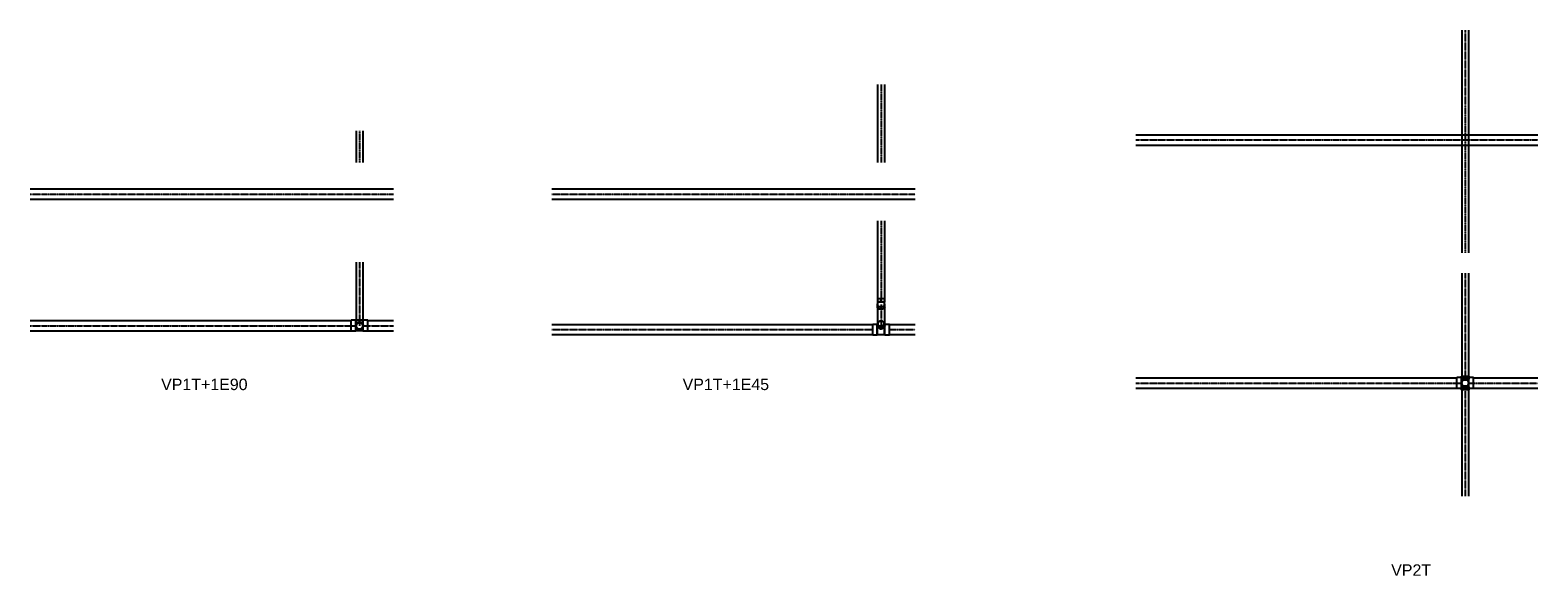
# Model space of a CAD drawing. Header units: millimetres. Extents: x -9671 to 3539, y 265 to 5039.
import ezdxf

# ---------------------------------------------------------------- set-up
doc = ezdxf.new("R2010")
doc.units = ezdxf.units.MM
doc.linetypes.add('CENTER2', pattern=[1.125, 0.75, -0.125, 0.125, -0.125])
doc.layers.add('1', color=2, linetype='Continuous')
doc.styles.get("Standard").update_dxf_attribs({"font": 'arial.ttf'})

# ---------------------------------------------------------------- blocks, each defined once
blk = doc.blocks.new('*U7')
for p, q in [((-48, 33), (-48, 73)), ((-48, 73), (48, 73)), ((-45, 30), (-48, 33)), ((-45, -30), (-45, 30)), ((45, 30), (48, 33)), ((45, -30), (45, 30)), ((48, 33), (48, 73)), ((-45, -30), (-48, -33)), ((-48, -73), (-48, -33)), ((-48, -73), (48, -73)), ((45, -30), (48, -33)), ((48, -73), (48, -33))]:
    blk.add_line(p, q)
at = {"color": 8}
for p, q in [((-48, 33), (0, 33)), ((-45, 30), (-14, 30)), ((0, 73), (0, 33)), ((0, 33), (48, 33)), ((14, 30), (45, 30)), ((-48, -33), (0, -33)), ((-45, -30), (-14, -30)), ((0, -33), (0, -73)), ((0, -33), (48, -33)), ((14, -30), (45, -30))]:
    blk.add_line(p, q, dxfattribs=at)
at = {"color": 7}
blk.add_circle((0, 0), 32, dxfattribs=at)
blk.add_circle((0, 0), 29.1)
blk = doc.blocks.new('*U5')
at = {"color": 8}
for p, q in [((24, -30), (24, 30)), ((26, -32), (26, 32)), ((26, 0), (48, 0))]:
    blk.add_line(p, q, dxfattribs=at)
blk.add_lwpolyline([(0, 30), (24, 30), (26, 32), (48, 32), (48, 0), (48, -32), (26, -32), (24, -30), (0, -30)])
for radius, start, end in [(32, 69.6359, 290.3641), (30, 90, 270.0002)]:
    blk.add_arc((0, 0), radius, start, end)
blk = doc.blocks.new('*U6')
at = {"color": 8}
for p, q in [((25, 0), (0, 0)), ((25, -32), (25, 32)), ((27, -30), (27, 30))]:
    blk.add_line(p, q, dxfattribs=at)
for p, q in [((68, 32), (51, 32)), ((68, -32), (51, -32))]:
    blk.add_line(p, q)
blk.add_lwpolyline([(49, -30), (27, -30), (25, -32), (0, -32), (0, 32), (25, 32), (27, 30), (49, 30)])
for centre, major_axis, start_param, end_param in [((51, 0), (0, -32), 5.927764, 9.780199), ((49, 0), (0, -30), 0, 3.141593), ((68, 0), (0, -32), 0, 3.141593)]:
    blk.add_ellipse(centre, major_axis=major_axis, ratio=0.707107, start_param=start_param, end_param=end_param)
blk = doc.blocks.new('*U8')
for p, q in [((-48, 73), (48, 73)), ((-48, 73), (-48, 33)), ((-45, 30), (-48, 33)), ((-45, 30), (-45, -30)), ((34, 32), (52, 32)), ((48, 73), (48, 32)), ((-45, -30), (-48, -33)), ((-48, -33), (-48, -73)), ((-48, -73), (48, -73)), ((34, -32), (52, -32)), ((48, -32), (48, -73))]:
    blk.add_line(p, q)
at = {"color": 8}
for p, q in [((-48, 33), (48, 33)), ((-45, 30), (26, 30)), ((-48, -33), (48, -33)), ((-45, -30), (26, -30))]:
    blk.add_line(p, q, dxfattribs=at)
at = {"extrusion": (0, 0, -1)}
blk.add_ellipse((34, 0), major_axis=(0, 32), ratio=0.707107, start_param=3.141593, end_param=6.283185, dxfattribs=at)
at = {"color": 7, "extrusion": (0, 0, -1)}
blk.add_ellipse((52, 0), major_axis=(0, 32), ratio=0.707107, dxfattribs=at)
at = {"color": 8}
for points, knots in [([(4, 0), (4, 1), (4, 2), (4, 4), (4, 5), (5, 7), (5, 8), (6, 10), (6, 10), (8, 13), (9, 15), (11, 17), (11, 18), (13, 19), (13, 20), (15, 21), (16, 22), (17, 23), (18, 24), (19, 25), (20, 25), (21, 25)], [-94.165723, -94.165723, -94.165723, -94.165723, -91.206768, -91.206768, -88.247813, -88.247813, -85.288857, -85.288857, -82.329902, -82.329902, -76.411992, -76.411992, -73.453037, -73.453037, -70.494082, -70.494082, -67.567679, -67.567679, -64.641277, -64.641277, -62.036869, -62.036869, -62.036869, -62.036869]), ([(21, -25), (20, -25), (19, -25), (18, -24), (17, -23), (16, -22), (15, -21), (13, -20), (13, -19), (11, -18), (11, -17), (9, -15), (8, -13), (6, -10), (6, -10), (5, -8), (5, -7), (4, -5), (4, -4), (4, -2), (4, -1), (4, 0)], [62.036869, 62.036869, 62.036869, 62.036869, 64.641277, 64.641277, 67.567679, 67.567679, 70.494082, 70.494082, 73.453037, 73.453037, 76.411992, 76.411992, 82.329902, 82.329902, 85.288857, 85.288857, 88.247813, 88.247813, 91.206768, 91.206768, 94.165723, 94.165723, 94.165723, 94.165723])]:
    blk.add_open_spline(points, degree=3, knots=knots, dxfattribs=at)
blk.add_open_spline([(52, 29), (53, 29), (54, 29), (57, 28), (59, 27), (62, 25), (63, 24), (65, 21), (66, 19), (68, 15), (69, 13), (70, 9), (71, 6), (71, 1), (71, -1), (71, -6), (71, -8), (69, -13), (69, -15), (67, -19), (66, -20), (63, -23), (62, -25), (59, -27), (58, -28), (55, -29), (53, -29), (50, -29), (49, -29), (46, -28), (45, -27), (42, -25), (40, -24), (38, -21), (37, -19), (35, -16), (34, -14), (33, -9), (32, -7), (32, -2), (32, 0), (32, 5), (32, 7), (33, 12), (34, 14), (36, 18), (37, 20), (39, 23), (41, 24), (43, 27), (45, 27), (48, 29), (49, 29), (51, 29), (51, 29), (52, 29)], degree=3, knots=[0, 0, 0, 0, 0.240199, 0.240199, 0.480398, 0.480398, 0.720597, 0.720597, 0.960796, 0.960796, 1.200995, 1.200995, 1.441194, 1.441194, 1.681393, 1.681393, 1.921592, 1.921592, 2.161791, 2.161791, 2.40199, 2.40199, 2.642189, 2.642189, 2.882388, 2.882388, 3.122587, 3.122587, 3.362786, 3.362786, 3.602985, 3.602985, 3.843184, 3.843184, 4.083383, 4.083383, 4.323582, 4.323582, 4.563781, 4.563781, 4.80398, 4.80398, 5.044179, 5.044179, 5.284378, 5.284378, 5.524577, 5.524577, 5.764776, 5.764776, 6.004974, 6.004974, 6.245173, 6.245173, 6.283185, 6.283185, 6.283185, 6.283185])
blk = doc.blocks.new('*U9')
at = {"color": 8, "extrusion": (0, 0, -1)}
for p, q in [((32, 34), (-32, 34)), ((30, 32), (-30, 32)), ((32, -34), (-32, -34)), ((30, -32), (-30, -32))]:
    blk.add_line(p, q, dxfattribs=at)
at = {"extrusion": (0, 0, -1)}
blk.add_lwpolyline([(32, 59), (-32, 59), (-32, 34), (-30, 32), (-30, -32), (-32, -34), (-32, -59), (32, -59), (32, -34), (30, -32), (30, 32), (32, 34)], close=True, dxfattribs=at)
at = {"color": 8}
for start, end in [(159.6359, 200.3641), (339.6359, 20.3641)]:
    blk.add_arc((0, 0), 32, start, end, dxfattribs=at)

msp = doc.modelspace()

# ---------------------------------------------------------------- linework, layer by layer
at = {"ltscale": 10}
for p, q in [((17, 4124), (3539, 4124)), ((17, 4034), (3539, 4034)), ((-9671, 3650), (-6486, 3650)), ((-5101, 3650), (-1917, 3650)), ((-9671, 3560), (-6486, 3560)), ((-5101, 3560), (-1917, 3560)), ((-9671, 2498), (-6858, 2498)), ((-9671, 2408), (-6858, 2408)), ((-6712, 2498), (-6486, 2498)), ((-6712, 2408), (-6486, 2408)), ((-5101, 2465), (-2289, 2465)), ((-2143, 2465), (-1917, 2465)), ((-5101, 2375), (-2289, 2375)), ((-2143, 2375), (-1917, 2375)), ((17, 1997), (2829, 1997)), ((2975, 1997), (3539, 1997)), ((17, 1907), (2829, 1907)), ((2975, 1907), (3539, 1907))]:
    msp.add_line(p, q, dxfattribs=at)
at = {"color": 9, "linetype": 'CENTER2', "ltscale": 10}
for p, q in [((17, 4079), (3539, 4079)), ((-9671, 3605), (-6486, 3605)), ((-5101, 3605), (-1917, 3605)), ((-9671, 2453), (-6858, 2453)), ((-6712, 2453), (-6486, 2453)), ((-5101, 2420), (-2289, 2420)), ((-2143, 2420), (-1917, 2420)), ((17, 1952), (2829, 1952)), ((2975, 1952), (3539, 1952))]:
    msp.add_line(p, q, dxfattribs=at)
at = {"layer": '1', "ltscale": 10}
for p, q in [((2872, 5039), (2872, 3090)), ((2932, 5039), (2932, 3090)), ((-2246, 4565), (-2246, 3882)), ((-2186, 4565), (-2186, 3882)), ((-6815, 4159), (-6815, 3882)), ((-6755, 4159), (-6755, 3882)), ((-2246, 3370), (-2246, 2687)), ((-2186, 3370), (-2186, 2687)), ((-6815, 3008), (-6815, 2453)), ((-6755, 3008), (-6755, 2453)), ((2872, 2912), (2872, 2011)), ((2932, 2912), (2932, 2011)), ((-2246, 2638), (-2246, 2432)), ((-2186, 2638), (-2186, 2432)), ((2872, 1893), (2872, 963)), ((2932, 1893), (2932, 963))]:
    msp.add_line(p, q, dxfattribs=at)
at = {"layer": '1', "color": 9, "linetype": 'CENTER2', "ltscale": 10}
for p, q in [((2902, 5039), (2902, 3090)), ((-2216, 4565), (-2216, 3882)), ((-6785, 4159), (-6785, 3882)), ((-2216, 3370), (-2216, 2687)), ((-6785, 3008), (-6785, 2453)), ((2902, 2912), (2902, 2011)), ((-2216, 2638), (-2216, 2432)), ((2902, 1893), (2902, 963))]:
    msp.add_line(p, q, dxfattribs=at)

# ---------------------------------------------------------------- block references
at = {"ltscale": 10, "rotation": 90}
for name, p in [('*U7', (-6785, 2453)), ('*U8', (-2216, 2420)), ('*U7', (2902, 1952))]:
    msp.add_blockref(name, p, dxfattribs=at)
at = {"layer": '1', "ltscale": 10, "yscale": -1}
for name, p, rotation in [('*U6', (-2216, 2687), 270), ('*U5', (-6785, 2453), 90)]:
    msp.add_blockref(name, p, dxfattribs=dict(at, rotation=rotation))
at = {"layer": '1', "ltscale": 10}
msp.add_blockref('*U9', (2902, 1952), dxfattribs=at)

# ---------------------------------------------------------------- texts
at = {"char_height": 100, "attachment_point": 1}
for s, insert in [('VP1T+1E90', (-8523, 1990)), ('VP1T+1E45', (-3954, 1990)), ('VP2T', (2254, 365))]:
    msp.add_mtext_dynamic_manual_height_columns(s, width=490.4, gutter_width=12.5, heights=[0], dxfattribs=dict(at, insert=insert))

doc.saveas('drawing.dxf')
